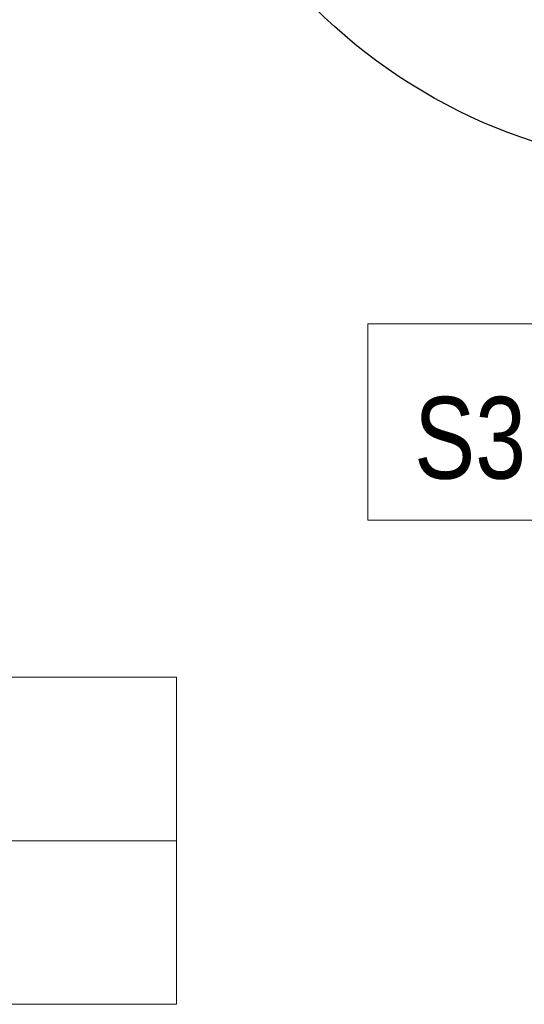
# Model space of a CAD drawing. Header units: inches. Extents: x 67073 to 287261, y -76160 to 48412.
# Tile 82 of 117: x 85790 to 85867, y -41725 to -41574. Entities that reach past the tile are written whole.
import ezdxf
from ezdxf.enums import TextEntityAlignment as Align

# ---------------------------------------------------------------- set-up
doc = ezdxf.new("R2010")
doc.units = ezdxf.units.IN
doc.header["$MEASUREMENT"] = 0
doc.layers.add('p--drzwi', color=251, linetype='Continuous')
doc.layers.add('p--symbole ścian', color=53, linetype='Continuous')
doc.layers.add('p--opisy pomieszczeń', color=31, linetype='Continuous', lineweight=0)
doc.styles.get("Standard").update_dxf_attribs({"font": 'ARIAL.TTF', "width": 0.75})

# ---------------------------------------------------------------- blocks, each defined once
blk = doc.blocks.new('drzwi-90-100')
for p, q in [((10.1, 87.38), (5.05, 87.38)), ((5.05, 87.38), (5.05, 2.53)), ((10.1, 2.53), (10.1, 87.38)), ((5.05, 2.53), (0, 2.53)), ((0, 2.53), (0, -2.53)), ((5.05, -2.53), (5.05, 2.53)), ((5.05, 2.53), (10.1, 2.53)), ((100, 2.53), (94.95, 2.53)), ((94.95, 2.53), (94.95, -2.53)), ((100, -2.53), (100, 2.53)), ((0, -2.53), (5.05, -2.53)), ((94.95, -2.53), (100, -2.53))]:
    blk.add_line(p, q)
blk.add_arc((10.8, 3.23), 84.15, 359.5233, 90.4767)

msp = doc.modelspace()

# ---------------------------------------------------------------- linework, layer by layer
at = {"layer": 'p--opisy pomieszczeń', "color": 0}
msp.add_line((85814.084, -41699.655), (85644.084, -41699.655), dxfattribs=at)
msp.add_lwpolyline([(85644.084, -41724.655), (85814.084, -41724.655), (85814.084, -41674.655), (85644.084, -41674.655)], close=True, dxfattribs=at)
at = {"layer": 'p--symbole ścian', "color": 0, "lineweight": 9}
msp.add_lwpolyline([(85843.294, -41650.652), (85873.294, -41650.652), (85873.294, -41620.652), (85843.294, -41620.652)], close=True, dxfattribs=at)

# ---------------------------------------------------------------- block references
at = {"layer": 'p--drzwi', "color": 0, "xscale": -1, "rotation": 89.99999999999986}
msp.add_blockref('drzwi-90-100', (85897.883, -41501.994), dxfattribs=at)

# ---------------------------------------------------------------- texts
at = {"layer": 'p--symbole ścian', "color": 0, "lineweight": 9, "width": 0.8}
msp.add_text('S3', height=12.5, dxfattribs=at).set_placement((85858.926, -41631.82), align=Align.TOP_CENTER)

doc.saveas('drawing.dxf')
